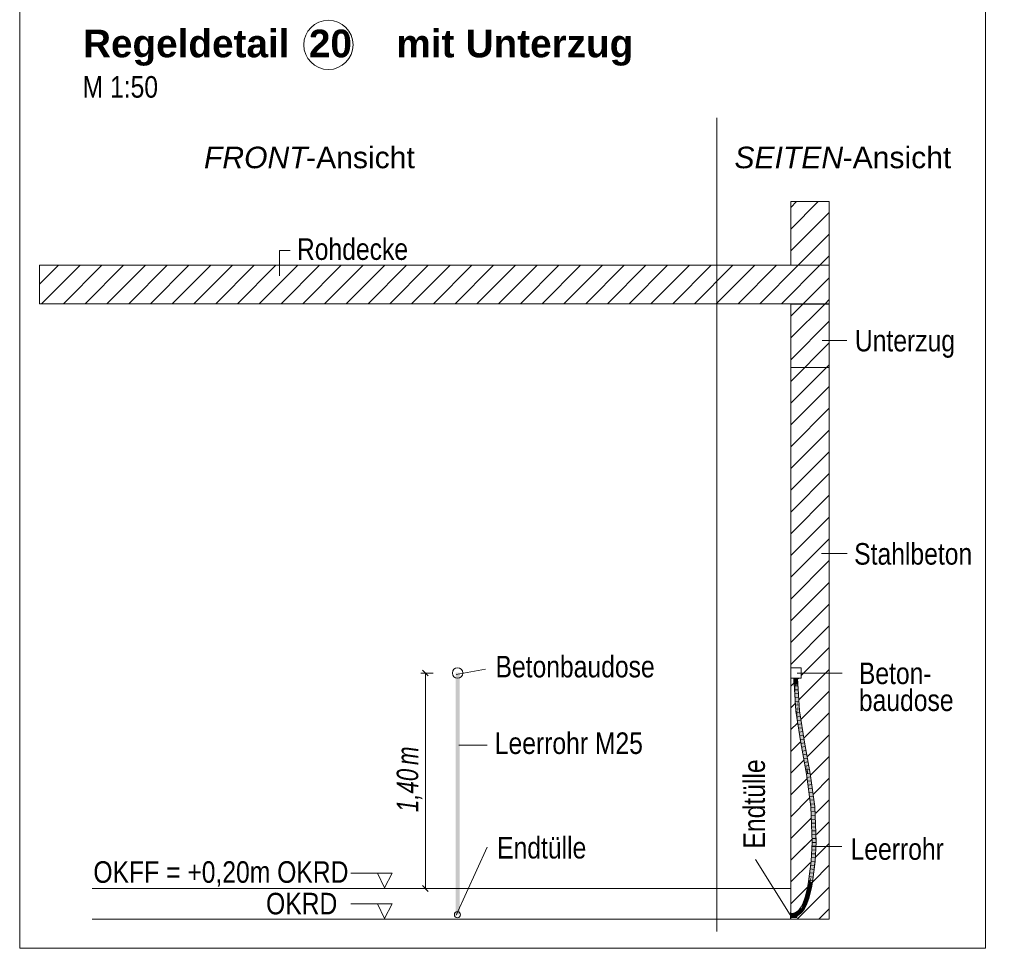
# Model space of a CAD drawing. Extents: x -620 to 3480, y 62 to 1102.
# Tile 56 of 256: x 128 to 192, y 563 to 623. Entities that reach past the tile are written whole.
import ezdxf
from ezdxf.lldxf.tags import DXFTag

# ---------------------------------------------------------------- set-up
doc = ezdxf.new("R2010")
doc.units = 0
doc.layers.get('0').update_dxf_attribs({"lineweight": 13})
for name, color, linetype, lineweight, true_color in [('E_Aussparung Bemaßung-A06G9STT8I', 5, 'Continuous', 9, 0x0000ff), ('E_Betonbaudose', 1, 'Continuous', 13, 0xff0000), ('E_Detail_Beschriftung', 7, 'Continuous', 13, 0x009900), ('E_Detail_Wandschraffur', 7, 'Continuous', 5, 0xc0c0c0), ('E_Leerrohr 25-A06G9STU8I', 7, 'Continuous', 9, 0xff8000), ('E_Leerrohr 25-Shading', 7, 'Continuous', 9, 0xff8000), ('E_Leerrohr Beschriftung', 1, 'Continuous', 9, 0xff0000)]:
    doc.layers.add(name, color=color, linetype=linetype, lineweight=lineweight, true_color=true_color)
doc.layers.add('E_Detail_Linie_Text_Bem', color=7, linetype='Continuous', lineweight=13)
doc.styles.get("Standard").update_dxf_attribs({"font": 'ARIALN.TTF'})
tags = doc.linetypes.add('fein_strichliert', pattern=[4, 1, -2, 1]).pattern_tags.tags
tags[8:9] = [DXFTag(74, 4), DXFTag(75, 0), DXFTag(340, '0'), DXFTag(46, 0.0), DXFTag(50, 0.0), DXFTag(44, 0.0), DXFTag(45, 0.0)]
tags[6:7] = [DXFTag(74, 4), DXFTag(75, 0), DXFTag(340, '0'), DXFTag(46, 0.0), DXFTag(50, 0.0), DXFTag(44, 0.0), DXFTag(45, 0.0)]
tags[4:5] = [DXFTag(74, 4), DXFTag(75, 0), DXFTag(340, '0'), DXFTag(46, 0.0), DXFTag(50, 0.0), DXFTag(44, 0.0), DXFTag(45, 0.0)]
tags = doc.linetypes.add('fein_strichliert-A06G9STX8I', pattern=[4, 1, -2, 1]).pattern_tags.tags
tags[8:9] = [DXFTag(74, 4), DXFTag(75, 0), DXFTag(340, '0'), DXFTag(46, 0.0), DXFTag(50, 0.0), DXFTag(44, 0.0), DXFTag(45, 0.0)]
tags[6:7] = [DXFTag(74, 4), DXFTag(75, 0), DXFTag(340, '0'), DXFTag(46, 0.0), DXFTag(50, 0.0), DXFTag(44, 0.0), DXFTag(45, 0.0)]
tags[4:5] = [DXFTag(74, 4), DXFTag(75, 0), DXFTag(340, '0'), DXFTag(46, 0.0), DXFTag(50, 0.0), DXFTag(44, 0.0), DXFTag(45, 0.0)]
tags = doc.linetypes.add('STRICHPUNKT2-A06G9STV8I', pattern=[12.7, 6.35, -3.175, 0, -3.175]).pattern_tags.tags
tags[10:11] = [DXFTag(74, 4), DXFTag(75, 0), DXFTag(340, '0'), DXFTag(46, 0.0), DXFTag(50, 0.0), DXFTag(44, 0.0), DXFTag(45, 0.0)]
tags[8:9] = [DXFTag(74, 4), DXFTag(75, 0), DXFTag(340, '0'), DXFTag(46, 0.0), DXFTag(50, 0.0), DXFTag(44, 0.0), DXFTag(45, 0.0)]
tags[6:7] = [DXFTag(74, 4), DXFTag(75, 0), DXFTag(340, '0'), DXFTag(46, 0.0), DXFTag(50, 0.0), DXFTag(44, 0.0), DXFTag(45, 0.0)]
tags[4:5] = [DXFTag(74, 4), DXFTag(75, 0), DXFTag(340, '0'), DXFTag(46, 0.0), DXFTag(50, 0.0), DXFTag(44, 0.0), DXFTag(45, 0.0)]

# ---------------------------------------------------------------- blocks, each defined once
blk = doc.blocks.new('Shading-A06G9SG38I', base_point=(178.739, 735.424))
at = {"layer": 'E_Leerrohr 25-Shading', "color": 31, "true_color": 0xecb67f}
for points in [[(178.508, 580.377), (178.508, 580.371), (178.618, 580.377), (178.619, 580.371)], [(178.573, 579.977), (178.698, 579.977), (178.573, 580.371), (178.698, 580.371)], [(178.619, 580.371), (178.698, 580.371), (178.618, 580.377), (178.698, 580.377)], [(178.711, 580.377), (178.698, 580.377), (178.711, 580.371), (178.698, 580.371)], [(178.698, 580.371), (178.698, 579.977), (178.711, 580.371), (178.711, 579.977)], [(178.743, 580.377), (178.711, 580.377), (178.743, 580.371), (178.711, 580.371)], [(178.711, 579.977), (178.823, 579.977), (178.711, 580.371), (178.823, 580.371)], [(178.743, 580.377), (178.743, 580.371), (178.809, 580.377), (178.809, 580.371)], [(178.809, 580.371), (178.888, 580.371), (178.809, 580.377), (178.888, 580.377)], [(178.375, 565.032), (178.375, 565.143), (178.369, 565.032), (178.369, 565.143)], [(178.369, 564.999), (178.375, 564.999), (178.369, 565.032), (178.375, 565.032)], [(178.375, 564.953), (178.533, 565.078), (178.375, 565.078)], [(178.375, 564.953), (178.597, 564.962), (178.533, 565.078), (178.646, 564.966)], [(178.533, 565.078), (178.646, 564.966), (178.573, 565.078), (178.617, 565.035)], [(178.617, 565.035), (178.598, 565.078), (178.573, 565.078)], [(178.705, 564.972), (178.769, 565.078), (178.598, 565.078)], [(178.598, 565.078), (178.617, 565.035), (178.705, 564.972), (178.682, 564.969)], [(178.617, 565.035), (178.646, 564.966), (178.682, 564.969), (178.679, 564.969)], [(178.705, 564.972), (178.718, 564.973), (178.769, 565.078), (178.752, 565.008)], [(178.769, 565.024), (178.769, 565.078), (178.752, 565.008)], [(178.369, 564.953), (178.375, 564.953), (178.369, 564.999), (178.375, 564.999)], [(178.375, 564.921), (178.375, 564.953), (178.369, 564.921), (178.369, 564.953)], [(178.369, 564.842), (178.375, 564.842), (178.369, 564.921), (178.375, 564.921)], [(178.369, 564.763), (178.375, 564.763), (178.369, 564.842), (178.375, 564.842)], [(178.479, 564.955), (178.579, 564.96), (178.375, 564.953), (178.597, 564.962)], [(178.375, 564.953), (178.723, 564.953), (178.718, 564.959)], [(178.555, 564.859), (178.584, 564.936), (178.511, 564.845), (178.375, 564.953)], [(178.375, 564.953), (178.584, 564.936), (178.479, 564.949)], [(178.375, 564.953), (178.375, 564.828), (178.511, 564.845), (178.492, 564.839)], [(178.375, 564.953), (178.71, 564.94), (178.723, 564.953)], [(178.375, 564.828), (178.533, 564.828), (178.516, 564.842)], [(178.654, 564.958), (178.648, 564.964), (178.479, 564.955)], [(178.635, 564.93), (178.647, 564.942), (178.479, 564.949)], [(178.492, 564.839), (178.516, 564.842), (178.511, 564.845)], [(178.55, 564.845), (178.555, 564.859), (178.516, 564.842), (178.511, 564.845)], [(178.516, 564.842), (178.533, 564.828), (178.55, 564.845)], [(178.533, 564.828), (178.598, 564.828), (178.567, 564.862), (178.661, 564.891)], [(178.555, 564.859), (178.55, 564.845), (178.567, 564.862)], [(178.632, 564.927), (178.584, 564.936), (178.567, 564.862), (178.555, 564.859)], [(178.632, 564.927), (178.567, 564.862), (178.637, 564.892), (178.6, 564.872)], [(178.579, 564.96), (178.648, 564.964), (178.597, 564.962)], [(178.632, 564.927), (178.635, 564.93), (178.584, 564.936)], [(178.597, 564.962), (178.648, 564.964), (178.646, 564.966)], [(178.769, 564.828), (178.706, 564.904), (178.598, 564.828), (178.661, 564.891)], [(178.6, 564.872), (178.625, 564.88), (178.637, 564.892)], [(178.637, 564.892), (178.625, 564.88), (178.686, 564.916), (178.661, 564.891)], [(178.686, 564.916), (178.71, 564.94), (178.632, 564.927), (178.647, 564.942)], [(178.632, 564.927), (178.637, 564.892), (178.665, 564.92)], [(178.665, 564.92), (178.637, 564.892), (178.682, 564.917)], [(178.637, 564.892), (178.686, 564.916), (178.682, 564.917)], [(178.718, 564.959), (178.705, 564.971), (178.654, 564.958), (178.646, 564.966)], [(178.706, 564.904), (178.699, 564.913), (178.661, 564.891), (178.686, 564.916)], [(178.679, 564.969), (178.705, 564.971), (178.705, 564.972)], [(178.769, 564.907), (178.723, 564.953), (178.769, 564.899), (178.686, 564.916)], [(178.718, 564.908), (178.699, 564.913), (178.706, 564.904)], [(178.769, 564.899), (178.699, 564.913), (178.769, 564.894)], [(178.744, 564.974), (178.745, 564.977), (178.705, 564.971), (178.705, 564.972)], [(178.705, 564.971), (178.723, 564.953), (178.744, 564.974)], [(178.769, 564.882), (178.752, 564.899), (178.706, 564.904), (178.718, 564.908)], [(178.769, 564.882), (178.706, 564.904), (178.769, 564.828)], [(178.718, 564.973), (178.745, 564.977), (178.752, 565.008)], [(178.747, 564.977), (178.723, 564.953), (178.769, 564.98), (178.769, 564.953)], [(178.723, 564.953), (178.769, 564.907), (178.769, 564.953)], [(178.745, 564.977), (178.744, 564.974), (178.747, 564.977)], [(178.747, 564.977), (178.752, 565.008), (178.745, 564.977)], [(178.747, 564.977), (178.769, 564.999), (178.752, 565.008), (178.769, 565.024)], [(178.769, 564.999), (178.747, 564.977), (178.769, 564.98)], [(178.769, 564.894), (178.752, 564.899), (178.769, 564.882)]]:
    blk.add_solid(points, dxfattribs=at)
at = {"layer": 'E_Leerrohr 25-Shading', "color": 43, "true_color": 0xd7ab7f}
for points in [[(178.573, 580.371), (178.598, 579.969), (178.599, 580.125)], [(178.573, 580.371), (178.599, 580.125), (178.601, 580.371)], [(178.599, 580.125), (178.598, 579.969), (178.661, 579.545), (178.687, 579.143)], [(178.708, 578.224), (178.687, 579.143), (178.598, 579.969)], [(178.601, 580.371), (178.599, 580.125), (178.622, 580.18), (178.661, 579.545)], [(178.622, 580.18), (178.61, 580.371), (178.601, 580.371)], [(178.814, 580.027), (178.786, 580.371), (178.8, 580.161)], [(178.786, 580.371), (178.848, 579.97), (178.805, 580.371)], [(178.848, 579.97), (178.786, 580.371), (178.888, 579.336), (178.814, 580.027)], [(178.825, 579.759), (178.867, 579.37), (178.8, 580.161), (178.814, 580.027)], [(178.848, 579.97), (178.823, 580.371), (178.805, 580.371)], [(178.814, 580.027), (178.867, 579.37), (178.888, 579.336), (178.913, 578.934)], [(178.879, 579.166), (178.825, 579.759), (178.92, 578.247)], [(178.867, 579.37), (178.825, 579.759), (178.875, 579.263), (178.879, 579.166)], [(178.708, 578.224), (178.741, 578.228), (178.687, 579.143), (178.735, 578.377)], [(178.873, 579.309), (178.867, 579.37), (178.875, 579.263)], [(178.907, 578.87), (178.899, 579.068), (178.875, 579.263), (178.873, 579.309)], [(178.879, 579.166), (178.907, 578.87), (178.875, 579.263)], [(178.907, 578.87), (178.879, 579.166), (178.931, 578.248), (178.92, 578.247)], [(178.913, 578.934), (178.899, 579.068), (178.956, 578.251), (178.907, 578.87)], [(178.931, 578.248), (178.956, 578.251), (178.907, 578.87)], [(178.741, 578.228), (178.708, 578.224), (178.823, 577.478)], [(178.741, 578.228), (178.744, 578.228), (178.735, 578.377)], [(178.848, 577.315), (178.741, 578.228), (178.823, 577.478)], [(178.848, 577.315), (178.76, 578.125), (178.741, 578.228), (178.744, 578.228)], [(178.8, 577.868), (178.76, 578.125), (178.888, 577.058), (178.848, 577.315)], [(178.913, 576.895), (178.825, 577.705), (178.888, 577.058), (178.8, 577.868)], [(178.931, 578.248), (178.92, 578.247), (179.235, 576.212)], [(179.271, 576.218), (178.956, 578.251), (179.235, 576.212), (178.931, 578.248)], [(179.024, 576.176), (179.061, 576.183), (178.913, 576.895), (178.825, 577.705)], [(179.425, 574.174), (179.061, 576.183), (179.394, 574.139), (179.024, 576.176)], [(179.461, 575.169), (179.271, 576.218), (179.425, 575.166), (179.235, 576.212)], [(179.641, 574.179), (179.461, 575.169), (179.605, 574.173), (179.425, 575.166)], [(179.425, 574.174), (179.394, 574.139), (179.427, 574.145)], [(179.427, 574.145), (179.394, 574.139), (179.462, 573.651)], [(179.43, 574.145), (179.425, 574.174), (179.427, 574.145)], [(179.462, 573.651), (179.629, 572.615), (179.427, 574.145), (179.43, 574.145)], [(179.629, 572.615), (179.724, 572.023), (179.43, 574.145)], [(179.641, 574.179), (179.605, 574.173), (179.937, 572.042), (179.9, 572.038)], [(179.688, 572.02), (179.706, 572.022), (179.462, 573.651), (179.629, 572.615)], [(179.706, 572.022), (179.724, 572.023), (179.629, 572.615)], [(179.706, 572.022), (179.688, 572.02), (179.712, 571.391)], [(179.712, 571.391), (179.747, 570.827), (179.706, 572.022), (179.724, 572.023)], [(179.747, 570.827), (179.815, 569.72), (179.724, 572.023)], [(179.982, 570.895), (179.937, 572.042), (179.925, 571.416), (179.9, 572.038)], [(179.747, 570.827), (179.712, 571.391), (179.759, 570.216)], [(179.779, 569.72), (179.815, 569.72), (179.759, 570.216), (179.747, 570.827)], [(180.029, 569.721), (179.925, 571.416), (180.027, 569.721)], [(179.925, 571.416), (180.029, 569.721), (179.925, 571.416), (179.982, 570.895)], [(180.017, 569.721), (180.027, 569.721), (179.972, 570.237), (179.925, 571.416)], [(179.999, 569.721), (180.017, 569.721), (179.972, 570.236), (179.972, 570.237)], [(179.972, 570.236), (179.992, 569.721), (179.999, 569.721)], [(179.815, 569.72), (179.779, 569.72), (179.72, 568.479), (179.709, 568.48)], [(179.745, 568.476), (179.815, 569.72), (179.72, 568.479)], [(179.958, 568.457), (179.992, 569.721), (179.921, 568.46)], [(179.992, 569.721), (179.958, 568.457), (179.999, 569.721), (179.971, 568.689)], [(179.971, 568.689), (180.025, 569.665), (179.999, 569.721), (180.027, 569.721)], [(180.025, 569.665), (180.029, 569.721), (180.027, 569.721)], [(179.61, 567.525), (179.576, 567.148), (179.745, 568.476)], [(179.665, 568.135), (179.61, 567.525), (179.72, 568.479), (179.745, 568.476)], [(179.72, 568.479), (179.709, 568.48), (179.665, 568.135)], [(179.878, 568.125), (179.878, 568.124), (179.958, 568.457), (179.859, 567.684)], [(179.878, 568.125), (179.958, 568.457), (179.921, 568.46)], [(179.54, 567.153), (179.557, 567.15), (179.665, 568.135), (179.61, 567.525)], [(179.878, 568.125), (179.751, 567.124), (179.775, 567.121)], [(179.787, 567.119), (179.878, 568.125), (179.775, 567.121)], [(179.878, 568.124), (179.787, 567.119), (179.859, 567.684)], [(179.557, 567.15), (179.54, 567.153), (179.506, 566.893), (179.495, 566.895)], [(179.506, 566.893), (179.529, 566.888), (179.557, 567.15), (179.576, 567.148)], [(179.557, 567.15), (179.576, 567.148), (179.61, 567.525)], [(179.775, 567.121), (179.751, 567.124), (179.738, 566.85), (179.705, 566.856)], [(179.741, 566.85), (179.787, 567.119), (179.738, 566.85), (179.775, 567.121)], [(179.322, 566.14), (179.328, 566.138), (179.446, 566.637), (179.395, 566.35)], [(179.328, 566.138), (179.357, 566.129), (179.395, 566.35)], [(179.395, 566.35), (179.357, 566.129), (179.434, 566.474), (179.426, 566.409)], [(179.446, 566.637), (179.395, 566.35), (179.454, 566.635), (179.434, 566.474)], [(179.426, 566.409), (179.481, 566.629), (179.454, 566.635)], [(179.463, 566.727), (179.446, 566.637), (179.454, 566.635)], [(179.458, 566.677), (179.454, 566.635), (179.478, 566.644), (179.475, 566.63)], [(179.466, 566.712), (179.463, 566.727), (179.458, 566.677)], [(179.458, 566.677), (179.478, 566.644), (179.466, 566.712)], [(179.463, 566.727), (179.466, 566.712), (179.495, 566.895), (179.506, 566.893)], [(179.506, 566.893), (179.466, 566.712), (179.529, 566.888), (179.478, 566.644)], [(179.475, 566.63), (179.481, 566.629), (179.478, 566.644)], [(179.478, 566.644), (179.481, 566.629), (179.529, 566.888), (179.531, 566.888)], [(179.689, 566.581), (179.653, 566.589), (179.561, 566.066), (179.526, 566.077)], [(179.689, 566.581), (179.705, 566.856), (179.653, 566.589)], [(179.689, 566.581), (179.72, 566.74), (179.705, 566.856), (179.738, 566.85)], [(179.72, 566.74), (179.741, 566.85), (179.738, 566.85)], [(179.18, 565.689), (179.157, 565.699), (179.074, 565.513), (179.061, 565.521)], [(179.074, 565.513), (179.087, 565.504), (179.18, 565.689), (179.191, 565.685)], [(179.157, 565.699), (179.18, 565.689), (179.293, 566.063), (179.216, 565.777)], [(179.18, 565.689), (179.191, 565.685), (179.216, 565.777)], [(179.216, 565.777), (179.191, 565.685), (179.357, 566.129)], [(179.293, 566.063), (179.216, 565.777), (179.328, 566.138), (179.357, 566.129)], [(179.328, 566.138), (179.322, 566.14), (179.293, 566.063)], [(179.353, 565.616), (179.378, 565.605), (179.427, 565.812), (179.441, 565.809)], [(179.378, 565.605), (179.387, 565.602), (179.441, 565.809), (179.463, 565.805)], [(179.463, 565.805), (179.561, 566.066), (179.427, 565.812), (179.526, 566.077)], [(178.468, 565.047), (178.464, 565.083), (178.375, 565.042), (178.375, 565.078)], [(178.468, 565.047), (178.533, 565.095), (178.464, 565.083)], [(178.468, 565.047), (178.554, 565.062), (178.533, 565.095), (178.547, 565.092)], [(178.547, 565.092), (178.546, 565.098), (178.533, 565.095)], [(178.573, 565.106), (178.546, 565.098), (178.577, 565.088), (178.547, 565.092)], [(178.547, 565.092), (178.554, 565.062), (178.577, 565.088)], [(178.577, 565.088), (178.554, 565.062), (178.622, 565.082)], [(178.598, 565.114), (178.573, 565.106), (178.59, 565.104)], [(178.573, 565.106), (178.577, 565.088), (178.59, 565.104)], [(178.636, 565.087), (178.617, 565.1), (178.577, 565.088), (178.59, 565.104)], [(178.636, 565.087), (178.577, 565.088), (178.622, 565.082)], [(178.617, 565.1), (178.598, 565.114), (178.59, 565.104)], [(178.627, 565.11), (178.623, 565.121), (178.598, 565.114)], [(178.627, 565.11), (178.598, 565.114), (178.631, 565.098), (178.617, 565.1)], [(178.617, 565.1), (178.636, 565.087), (178.631, 565.098)], [(178.687, 565.109), (178.71, 565.12), (178.623, 565.121), (178.693, 565.152)], [(178.687, 565.109), (178.623, 565.121), (178.627, 565.11)], [(178.627, 565.11), (178.631, 565.098), (178.687, 565.109), (178.661, 565.098)], [(178.631, 565.098), (178.636, 565.087), (178.661, 565.098)], [(178.71, 565.12), (178.786, 565.209), (178.693, 565.152)], [(178.786, 565.209), (178.71, 565.12), (178.793, 565.199), (178.735, 565.135)], [(178.735, 565.135), (178.76, 565.15), (178.793, 565.199), (178.798, 565.192)], [(178.798, 565.192), (178.76, 565.15), (178.806, 565.181), (178.8, 565.175)], [(178.823, 565.24), (178.786, 565.209), (178.793, 565.199)], [(178.798, 565.192), (178.848, 565.261), (178.793, 565.199), (178.823, 565.24)], [(178.798, 565.192), (178.806, 565.181), (178.848, 565.261), (178.814, 565.192)], [(178.8, 565.175), (178.807, 565.179), (178.806, 565.181)], [(178.806, 565.181), (178.807, 565.179), (178.814, 565.192)], [(178.88, 565.27), (178.807, 565.179), (178.825, 565.194)], [(178.88, 565.27), (178.868, 565.266), (178.807, 565.179), (178.814, 565.192)], [(178.868, 565.266), (178.848, 565.261), (178.814, 565.192)], [(178.825, 565.194), (178.896, 565.253), (178.88, 565.27)], [(178.913, 564.995), (178.932, 565.006), (178.825, 564.983), (178.911, 565.036)], [(178.871, 565.28), (178.848, 565.261), (178.875, 565.276), (178.868, 565.266)], [(178.868, 565.266), (178.88, 565.27), (178.875, 565.276)], [(178.888, 565.298), (178.871, 565.28), (178.875, 565.276)], [(178.88, 565.27), (178.913, 565.325), (178.875, 565.276), (178.888, 565.298)], [(178.885, 565.277), (178.88, 565.27), (178.901, 565.274), (178.888, 565.262)], [(178.907, 565.297), (178.913, 565.325), (178.885, 565.277)], [(178.885, 565.277), (178.901, 565.274), (178.907, 565.297)], [(178.888, 565.262), (178.896, 565.253), (178.901, 565.274)], [(178.901, 565.274), (178.896, 565.253), (178.973, 565.344), (178.977, 565.34)], [(178.965, 565.35), (178.907, 565.297), (178.973, 565.344), (178.901, 565.274)], [(178.913, 565.325), (178.907, 565.297), (178.949, 565.363), (178.965, 565.35)], [(179.027, 565.116), (179.018, 565.125), (178.926, 565.015), (178.911, 565.036)], [(178.932, 565.006), (179.043, 565.098), (178.926, 565.015), (179.027, 565.116)], [(178.949, 565.363), (178.965, 565.35), (179.074, 565.513), (179.087, 565.504)], [(179.087, 565.504), (178.965, 565.35), (179.092, 565.501), (178.973, 565.344)], [(179.118, 565.229), (179.116, 565.231), (179.027, 565.116), (179.018, 565.125)], [(179.027, 565.116), (179.123, 565.225), (179.118, 565.229)], [(179.027, 565.116), (179.043, 565.098), (179.123, 565.225), (179.07, 565.127)], [(179.07, 565.127), (179.145, 565.208), (179.123, 565.225)], [(179.142, 565.268), (179.116, 565.231), (179.118, 565.229)], [(179.123, 565.225), (179.145, 565.208), (179.142, 565.268)], [(179.145, 565.208), (179.274, 565.389), (179.142, 565.268), (179.242, 565.408)], [(179.274, 565.389), (179.353, 565.616), (179.242, 565.408)], [(179.274, 565.389), (179.329, 565.492), (179.353, 565.616), (179.378, 565.605)], [(179.329, 565.492), (179.387, 565.602), (179.378, 565.605)], [(178.492, 564.835), (178.488, 564.871), (178.375, 564.828), (178.375, 564.865)], [(178.492, 564.835), (178.595, 564.89), (178.488, 564.871)], [(178.595, 564.89), (178.492, 564.835), (178.598, 564.88), (178.533, 564.842)], [(178.533, 564.842), (178.598, 564.853), (178.598, 564.88), (178.603, 564.857)], [(178.622, 564.898), (178.595, 564.89), (178.598, 564.88)], [(178.598, 564.88), (178.601, 564.866), (178.622, 564.898), (178.661, 564.91)], [(178.598, 564.853), (178.604, 564.854), (178.603, 564.857)], [(178.601, 564.866), (178.603, 564.857), (178.661, 564.91), (178.687, 564.918)], [(178.604, 564.854), (178.687, 564.918), (178.603, 564.857)], [(178.604, 564.854), (178.71, 564.887), (178.687, 564.918), (178.697, 564.921)], [(178.697, 564.921), (178.71, 564.887), (178.735, 564.938), (178.751, 564.938)], [(178.751, 564.938), (178.71, 564.887), (178.809, 564.937), (178.811, 564.932)], [(178.751, 564.938), (178.76, 564.949), (178.735, 564.938)], [(178.76, 564.949), (178.751, 564.938), (178.802, 564.948), (178.809, 564.937)], [(178.802, 564.948), (178.794, 564.964), (178.76, 564.949)], [(178.8, 564.967), (178.794, 564.964), (178.888, 564.979), (178.848, 564.954)], [(178.848, 564.954), (178.794, 564.964), (178.802, 564.948)], [(178.825, 564.983), (178.8, 564.967), (178.913, 564.995), (178.888, 564.979)], [(178.802, 564.948), (178.809, 564.937), (178.848, 564.954), (178.823, 564.939)], [(178.809, 564.937), (178.811, 564.932), (178.823, 564.939)]]:
    blk.add_solid(points, dxfattribs=at)
at = {"layer": 'E_Leerrohr 25-Shading', "color": 31, "true_color": 0xfabd7f}
for points in [[(178.63, 580.371), (178.61, 580.371), (178.622, 580.18)], [(178.622, 580.18), (178.661, 579.545), (178.63, 580.371), (178.665, 579.619)], [(178.698, 580.371), (178.63, 580.371), (178.665, 579.619)], [(178.698, 580.371), (178.665, 579.619), (178.711, 579.685), (178.687, 579.143)], [(178.711, 579.685), (178.723, 579.97), (178.698, 580.371)], [(178.716, 580.371), (178.698, 580.371), (178.723, 579.97)], [(178.735, 578.377), (178.723, 579.97), (178.711, 579.685)], [(178.723, 579.97), (178.741, 580.371), (178.716, 580.371)], [(178.741, 580.371), (178.723, 579.97), (178.825, 579.759), (178.803, 579.269)], [(178.735, 578.377), (178.744, 578.228), (178.723, 579.97), (178.755, 578.229)], [(178.763, 579.335), (178.723, 579.97), (178.783, 578.232), (178.755, 578.229)], [(178.803, 579.269), (178.723, 579.97), (178.788, 578.933)], [(178.741, 580.371), (178.825, 579.759), (178.786, 580.371)], [(178.803, 579.269), (178.92, 578.247), (178.825, 579.759)], [(178.661, 579.545), (178.687, 579.143), (178.665, 579.619)], [(178.687, 579.143), (178.735, 578.377), (178.711, 579.685)], [(178.788, 578.933), (178.763, 579.335), (178.801, 578.234), (178.783, 578.232)], [(178.832, 578.237), (178.92, 578.247), (178.788, 578.933), (178.803, 579.269)], [(178.832, 578.237), (178.788, 578.933), (178.795, 578.579)], [(178.832, 578.237), (178.795, 578.579), (178.805, 578.234), (178.8, 578.277)], [(178.755, 578.229), (178.744, 578.228), (178.76, 578.125)], [(178.755, 578.229), (178.76, 578.125), (178.783, 578.232), (178.796, 577.945)], [(178.796, 577.945), (178.76, 578.125), (178.8, 577.868)], [(178.796, 577.945), (178.819, 577.83), (178.783, 578.232), (178.801, 578.234)], [(178.825, 577.705), (178.819, 577.83), (178.8, 577.868), (178.796, 577.945)], [(178.8, 578.277), (178.801, 578.234), (178.805, 578.234)], [(178.801, 578.234), (178.819, 577.83), (178.805, 578.234), (179.148, 576.197)], [(179.148, 576.197), (178.832, 578.237), (178.805, 578.234)], [(179.061, 576.183), (179.148, 576.197), (178.825, 577.705), (178.819, 577.83)], [(178.92, 578.247), (178.832, 578.237), (179.235, 576.212), (179.148, 576.197)], [(179.41, 574.753), (179.148, 576.197), (179.425, 574.174), (179.061, 576.183)], [(179.425, 575.166), (179.235, 576.212), (179.41, 574.753), (179.148, 576.197)], [(179.605, 574.173), (179.425, 575.166), (179.517, 574.159), (179.41, 574.753)], [(179.517, 574.159), (179.41, 574.753), (179.43, 574.145), (179.425, 574.174)], [(179.517, 574.159), (179.43, 574.145), (179.812, 572.031), (179.724, 572.023)], [(179.9, 572.038), (179.605, 574.173), (179.857, 572.035), (179.517, 574.159)], [(179.517, 574.159), (179.812, 572.031), (179.857, 572.035)], [(179.812, 572.031), (179.724, 572.023), (179.904, 569.72), (179.815, 569.72)], [(179.9, 572.038), (179.812, 572.031), (179.992, 569.721), (179.904, 569.72)], [(179.904, 569.72), (179.815, 569.72), (179.833, 568.468), (179.745, 568.476)], [(179.992, 569.721), (179.904, 569.72), (179.921, 568.46), (179.833, 568.468)], [(179.706, 567.471), (179.833, 568.468), (179.576, 567.148), (179.745, 568.476)], [(179.921, 568.46), (179.833, 568.468), (179.751, 567.124), (179.664, 567.136)], [(179.583, 567.147), (179.576, 567.148), (179.532, 566.889)], [(179.548, 566.885), (179.616, 567.142), (179.532, 566.889), (179.583, 567.147)], [(179.618, 566.872), (179.664, 567.136), (179.548, 566.885), (179.616, 567.142)], [(179.706, 567.471), (179.576, 567.148), (179.616, 567.142)], [(179.664, 567.136), (179.706, 567.471), (179.616, 567.142)], [(179.751, 567.124), (179.664, 567.136), (179.705, 566.856), (179.618, 566.872)], [(179.426, 566.409), (179.357, 566.129), (179.416, 566.111)], [(179.441, 566.103), (179.426, 566.409), (179.416, 566.111)], [(179.441, 566.103), (179.567, 566.609), (179.426, 566.409), (179.481, 566.629)], [(179.653, 566.589), (179.567, 566.609), (179.526, 566.077), (179.441, 566.103)], [(179.548, 566.885), (179.531, 566.888), (179.481, 566.629)], [(179.567, 566.609), (179.618, 566.872), (179.481, 566.629), (179.548, 566.885)], [(179.567, 566.609), (179.481, 566.629), (179.481, 566.629)], [(179.548, 566.885), (179.532, 566.889), (179.531, 566.888)], [(179.705, 566.856), (179.618, 566.872), (179.653, 566.589), (179.567, 566.609)], [(179.172, 565.463), (179.272, 565.65), (179.092, 565.501), (179.191, 565.685)], [(179.272, 565.65), (179.357, 566.129), (179.191, 565.685)], [(179.272, 565.65), (179.411, 566.023), (179.357, 566.129), (179.416, 566.111)], [(179.526, 566.077), (179.441, 566.103), (179.353, 565.616), (179.272, 565.65)], [(179.411, 566.023), (179.441, 566.103), (179.416, 566.111)], [(178.478, 564.959), (178.468, 565.047), (178.375, 564.953), (178.375, 565.042)], [(178.557, 565.05), (178.554, 565.062), (178.468, 565.047)], [(178.478, 564.959), (178.575, 564.976), (178.468, 565.047), (178.557, 565.05)], [(178.622, 565.082), (178.554, 565.062), (178.626, 565.073)], [(178.554, 565.062), (178.557, 565.05), (178.626, 565.073), (178.636, 565.05)], [(178.636, 565.05), (178.557, 565.05), (178.644, 565.032), (178.557, 565.049)], [(178.557, 565.049), (178.575, 564.976), (178.644, 565.032), (178.658, 565.001)], [(178.622, 565.082), (178.626, 565.073), (178.636, 565.087), (178.64, 565.075)], [(178.626, 565.073), (178.658, 565.001), (178.64, 565.075), (178.666, 565.004)], [(178.663, 565.094), (178.661, 565.098), (178.636, 565.087)], [(178.659, 565.077), (178.67, 565.079), (178.636, 565.087), (178.663, 565.094)], [(178.659, 565.077), (178.636, 565.087), (178.64, 565.075)], [(178.698, 565.018), (178.674, 565.071), (178.64, 565.075), (178.659, 565.077)], [(178.698, 565.018), (178.64, 565.075), (178.666, 565.004)], [(178.674, 565.071), (178.67, 565.079), (178.659, 565.077)], [(178.69, 565.102), (178.687, 565.109), (178.663, 565.094), (178.661, 565.098)], [(178.711, 565.057), (178.69, 565.102), (178.674, 565.071), (178.663, 565.094)], [(178.723, 565.029), (178.666, 565.004), (178.692, 564.934)], [(178.711, 565.057), (178.674, 565.071), (178.698, 565.018)], [(178.716, 565.109), (178.71, 565.12), (178.69, 565.102), (178.687, 565.109)], [(178.723, 565.096), (178.716, 565.109), (178.711, 565.057), (178.69, 565.102)], [(178.697, 564.921), (178.723, 565.029), (178.692, 564.934)], [(178.723, 565.029), (178.697, 564.921), (178.76, 564.949)], [(178.698, 565.018), (178.723, 565.029), (178.711, 565.057)], [(178.716, 565.109), (178.728, 565.112), (178.71, 565.12), (178.733, 565.129)], [(178.711, 565.057), (178.723, 565.029), (178.723, 565.096), (178.737, 565.071)], [(178.723, 565.096), (178.728, 565.112), (178.716, 565.109)], [(178.737, 565.071), (178.76, 565.15), (178.723, 565.096), (178.735, 565.135)], [(178.723, 565.029), (178.752, 565.042), (178.737, 565.071)], [(178.723, 565.029), (178.76, 564.949), (178.752, 565.042), (178.794, 564.964)], [(178.752, 565.042), (178.76, 565.15), (178.737, 565.071)], [(178.795, 565.159), (178.76, 565.15), (178.763, 565.048), (178.752, 565.042)], [(178.794, 564.964), (178.825, 564.983), (178.752, 565.042), (178.788, 565.064)], [(178.8, 565.175), (178.76, 565.15), (178.795, 565.159)], [(178.818, 565.165), (178.795, 565.159), (178.788, 565.064), (178.763, 565.048)], [(178.788, 565.064), (178.859, 565.107), (178.818, 565.165)], [(178.825, 564.983), (178.911, 565.036), (178.788, 565.064), (178.859, 565.107)], [(178.807, 565.179), (178.8, 565.175), (178.818, 565.165), (178.795, 565.159)], [(178.824, 565.189), (178.825, 565.194), (178.807, 565.179)], [(178.818, 565.165), (178.824, 565.189), (178.807, 565.179)], [(178.859, 565.107), (178.825, 565.194), (178.818, 565.165)], [(178.859, 565.107), (178.957, 565.189), (178.825, 565.194), (178.896, 565.253)], [(179.018, 565.125), (178.957, 565.189), (178.911, 565.036), (178.859, 565.107)], [(178.992, 565.329), (178.977, 565.34), (178.896, 565.253)], [(178.957, 565.189), (179.047, 565.285), (178.896, 565.253), (178.992, 565.329)], [(178.957, 565.189), (178.896, 565.253), (178.896, 565.253)], [(179.116, 565.231), (179.047, 565.285), (179.018, 565.125), (178.957, 565.189)], [(178.992, 565.329), (179.163, 565.457), (178.977, 565.34), (179.12, 565.484)], [(179.047, 565.285), (179.167, 565.455), (178.992, 565.329), (179.163, 565.457)], [(179.242, 565.408), (179.167, 565.455), (179.116, 565.231), (179.047, 565.285)], [(179.172, 565.463), (179.092, 565.501), (179.163, 565.457)], [(179.167, 565.455), (179.172, 565.463), (179.163, 565.457)], [(179.353, 565.616), (179.272, 565.65), (179.242, 565.408), (179.167, 565.455)], [(178.488, 564.871), (178.478, 564.959), (178.375, 564.865), (178.375, 564.953)], [(178.595, 564.89), (178.575, 564.976), (178.488, 564.871), (178.478, 564.959)], [(178.575, 564.976), (178.595, 564.89), (178.658, 565.001), (178.65, 564.977)], [(178.65, 564.977), (178.595, 564.89), (178.622, 564.898)], [(178.666, 565.004), (178.65, 564.977), (178.687, 564.918), (178.622, 564.898)], [(178.65, 564.977), (178.666, 565.004), (178.658, 565.001)], [(178.666, 565.004), (178.687, 564.918), (178.692, 564.934)], [(178.687, 564.918), (178.697, 564.921), (178.692, 564.934)]]:
    blk.add_solid(points, dxfattribs=at)
blk = doc.blocks.new('Referenz-A06G9SU08I')
at = {"layer": 'E_Aussparung Bemaßung-A06G9STT8I', "linetype": 'Continuous', "ltscale": 0.13}
for p, q in [((154.332, 580.709), (155.132, 580.709)), ((154.823, 580.518), (154.441, 580.9)), ((154.632, 580.709), (154.632, 566.709)), ((154.932, 566.709), (154.132, 566.709)), ((154.823, 566.518), (154.441, 566.9))]:
    blk.add_line(p, q, dxfattribs=at)
at = {"layer": 'E_Betonbaudose', "linetype": 'Continuous', "ltscale": 0.13}
for p, q in [((178.383, 580.369), (178.383, 581.049)), ((178.383, 581.049), (179.063, 581.049)), ((179.063, 581.049), (179.063, 580.369)), ((179.063, 580.369), (178.383, 580.369))]:
    blk.add_line(p, q, dxfattribs=at)
for centre, radius in [((156.727, 580.709), 0.34), ((156.718, 565), 0.2)]:
    blk.add_circle(centre, radius, dxfattribs=at)
at = {"layer": 'E_Detail_Linie_Text_Bem', "linetype": 'fein_strichliert-A06G9STX8I', "ltscale": 0.65}
for p, q in [((128.267, 624.136), (128.267, 562.819)), ((191.036, 562.819), (191.036, 624.136)), ((173.574, 563.901), (173.574, 616.78)), ((128.267, 562.819), (188.01, 562.819)), ((188.01, 562.819), (191.036, 562.819))]:
    blk.add_line(p, q, dxfattribs=at)
at = {"layer": 'E_Detail_Linie_Text_Bem', "linetype": 'Continuous', "ltscale": 0.13}
for p, q in [((178.383, 611.343), (180.883, 611.343)), ((178.383, 607.209), (178.383, 611.343)), ((180.883, 611.343), (180.883, 607.209)), ((180.883, 607.209), (129.556, 607.209)), ((129.556, 607.209), (129.556, 604.709)), ((180.883, 607.209), (178.383, 607.209)), ((180.883, 604.709), (180.883, 607.209)), ((129.556, 604.709), (139.949, 604.709)), ((129.556, 604.709), (178.383, 604.709)), ((139.949, 604.709), (180.883, 604.709)), ((178.383, 604.709), (180.883, 604.709)), ((178.383, 592.909), (178.383, 604.709)), ((180.883, 604.709), (180.883, 564.709)), ((178.383, 604.687), (180.883, 604.687)), ((178.383, 600.553), (178.383, 604.687)), ((180.883, 604.687), (180.883, 600.553)), ((180.883, 600.553), (178.383, 600.553)), ((178.383, 592.709), (178.383, 592.909)), ((178.383, 564.709), (178.383, 592.709)), ((132.986, 566.709), (178.346, 566.709)), ((132.986, 564.709), (179.633, 564.709)), ((180.883, 564.709), (178.383, 564.709))]:
    blk.add_line(p, q, dxfattribs=at)
at = {"layer": 'E_Detail_Linie_Text_Bem', "color": 0, "linetype": 'Continuous', "ltscale": 0.13}
for p, q in [((145.157, 606.529), (145.157, 608.177)), ((145.157, 608.177), (145.844, 608.177)), ((182.023, 602.32), (180.428, 602.32)), ((182.051, 588.485), (180.381, 588.485)), ((158.548, 580.963), (156.637, 580.616)), ((178.789, 580.709), (181.727, 580.709)), ((158.651, 576.029), (156.8, 576.029)), ((156.638, 564.979), (158.651, 569.384)), ((179.755, 569.43), (181.687, 569.43)), ((178.44, 564.831), (176.097, 568.583)), ((152.48, 567.709), (149.796, 567.709)), ((151.513, 567.712), (151.97, 566.759)), ((151.97, 566.759), (152.48, 567.709)), ((152.48, 565.709), (149.796, 565.709)), ((151.513, 565.712), (151.97, 564.759)), ((151.97, 564.759), (152.48, 565.709))]:
    blk.add_line(p, q, dxfattribs=at)
at = {"layer": 'E_Detail_Linie_Text_Bem', "linetype": 'Continuous', "ltscale": 0.13}
blk.add_solid([(156.852, 580.738), (156.852, 565.003), (156.602, 580.737), (156.602, 565.003)], dxfattribs=at)
at = {"layer": 'E_Detail_Wandschraffur', "linetype": 'fein_strichliert', "ltscale": 0.13}
for p, q in [((178.383, 609.557), (180.169, 611.343)), ((178.863, 607.209), (180.883, 609.229)), ((129.556, 605.985), (130.78, 607.209)), ((131.108, 604.709), (133.608, 607.209)), ((133.937, 604.709), (136.437, 607.209)), ((136.765, 604.709), (139.265, 607.209)), ((139.593, 604.709), (142.093, 607.209)), ((142.422, 604.709), (144.922, 607.209)), ((145.25, 604.709), (147.75, 607.209)), ((148.079, 604.709), (150.579, 607.209)), ((150.907, 604.709), (153.407, 607.209)), ((153.736, 604.709), (156.236, 607.209)), ((156.564, 604.709), (159.064, 607.209)), ((159.392, 604.709), (161.892, 607.209)), ((162.221, 604.709), (164.721, 607.209)), ((165.049, 604.709), (167.549, 607.209)), ((167.878, 604.709), (170.378, 607.209)), ((170.706, 604.709), (173.206, 607.209)), ((173.535, 604.709), (176.035, 607.209)), ((176.363, 604.709), (178.863, 607.209)), ((179.191, 604.709), (180.883, 606.401)), ((178.383, 603.901), (179.191, 604.709)), ((178.383, 601.072), (180.883, 603.572)), ((178.383, 598.244), (180.883, 600.744)), ((178.383, 595.415), (180.883, 597.915)), ((178.383, 592.587), (180.883, 595.087)), ((178.383, 589.758), (180.883, 592.258)), ((178.383, 586.93), (180.883, 589.43)), ((178.383, 584.102), (180.883, 586.602)), ((178.383, 581.273), (180.883, 583.773)), ((178.927, 578.989), (180.883, 580.945)), ((178.383, 578.445), (178.656, 578.718)), ((179.258, 576.491), (180.883, 578.116)), ((178.383, 575.616), (178.991, 576.224)), ((179.68, 574.084), (180.883, 575.288)), ((178.383, 572.788), (179.432, 573.837)), ((180.015, 571.591), (180.883, 572.459)), ((178.383, 569.959), (179.728, 571.304)), ((180.012, 568.76), (180.883, 569.631)), ((178.383, 567.131), (179.65, 568.398)), ((179.266, 568.014), (179.52, 568.268)), ((178.789, 564.709), (180.883, 566.803))]:
    blk.add_line(p, q, dxfattribs=at)
at = {"layer": 'E_Detail_Wandschraffur', "linetype": 'ByBlock', "ltscale": 0.13}
for p, q in [((178.383, 610.972), (178.755, 611.343)), ((178.383, 608.143), (180.883, 610.643)), ((180.277, 607.209), (180.883, 607.815)), ((129.694, 604.709), (132.194, 607.209)), ((132.522, 604.709), (135.022, 607.209)), ((135.351, 604.709), (137.851, 607.209)), ((138.179, 604.709), (140.679, 607.209)), ((141.008, 604.709), (143.508, 607.209)), ((143.836, 604.709), (146.336, 607.209)), ((146.665, 604.709), (149.165, 607.209)), ((149.493, 604.709), (151.993, 607.209)), ((152.321, 604.709), (154.821, 607.209)), ((155.15, 604.709), (157.65, 607.209)), ((157.978, 604.709), (160.478, 607.209)), ((160.807, 604.709), (163.307, 607.209)), ((163.635, 604.709), (166.135, 607.209)), ((166.464, 604.709), (168.964, 607.209)), ((169.292, 604.709), (171.792, 607.209)), ((172.12, 604.709), (174.62, 607.209)), ((174.949, 604.709), (177.449, 607.209)), ((177.777, 604.709), (180.277, 607.209)), ((178.383, 602.486), (180.606, 604.709)), ((180.606, 604.709), (180.883, 604.986)), ((178.383, 599.658), (180.883, 602.158)), ((178.383, 596.83), (180.883, 599.33)), ((178.383, 594.001), (180.883, 596.501)), ((178.383, 591.173), (180.883, 593.673)), ((178.383, 588.344), (180.883, 590.844)), ((178.383, 585.516), (180.883, 588.016)), ((178.383, 582.687), (180.883, 585.187)), ((179.063, 580.539), (180.883, 582.359)), ((178.383, 579.859), (178.575, 580.051)), ((178.826, 580.302), (178.885, 580.361)), ((179.06, 577.708), (180.883, 579.531)), ((178.383, 577.031), (178.807, 577.454)), ((179.467, 575.286), (180.883, 576.702)), ((178.383, 574.202), (179.21, 575.028)), ((179.849, 572.839), (180.883, 573.874)), ((178.383, 571.374), (179.604, 572.594)), ((180.053, 570.215), (180.883, 571.045)), ((178.383, 568.545), (179.759, 569.921)), ((178.89, 569.052), (179.299, 569.461)), ((179.792, 567.126), (180.883, 568.217)), ((179.703, 567.037), (179.759, 567.093)), ((178.383, 565.717), (179.434, 566.767)), ((180.204, 564.709), (180.883, 565.388))]:
    blk.add_line(p, q, dxfattribs=at)
at = {"layer": 'E_Leerrohr 25-A06G9STU8I', "linetype": 'Continuous', "ltscale": 0.13}
for p, q in [((178.508, 580.377), (178.508, 580.371)), ((178.508, 580.377), (178.619, 580.377)), ((178.508, 580.371), (178.619, 580.371)), ((178.573, 580.371), (178.573, 579.977)), ((178.573, 580.371), (178.646, 580.371)), ((178.573, 580.371), (178.823, 580.371)), ((178.573, 580.371), (178.708, 578.224)), ((178.573, 579.977), (178.646, 579.977)), ((178.596, 580.12), (178.831, 580.123)), ((178.612, 579.869), (178.847, 579.875)), ((178.619, 580.377), (178.777, 580.377)), ((178.619, 580.371), (178.777, 580.371)), ((178.646, 580.371), (178.75, 580.371)), ((178.646, 579.977), (178.75, 579.977)), ((178.75, 580.371), (178.823, 580.371)), ((178.75, 579.977), (178.823, 579.977)), ((178.777, 580.377), (178.888, 580.377)), ((178.777, 580.371), (178.888, 580.371)), ((178.823, 579.977), (178.823, 580.371)), ((178.823, 580.371), (178.956, 578.251)), ((178.888, 580.371), (178.888, 580.377)), ((178.628, 579.618), (178.862, 579.627)), ((178.643, 579.367), (178.878, 579.379)), ((178.659, 579.116), (178.894, 579.131)), ((178.675, 578.866), (178.909, 578.883)), ((178.691, 578.615), (178.925, 578.635)), ((178.706, 578.364), (178.94, 578.387)), ((178.708, 578.224), (179.024, 576.176)), ((178.732, 578.114), (178.966, 578.14)), ((178.771, 577.866), (179.004, 577.894)), ((178.956, 578.251), (179.271, 576.218)), ((178.809, 577.618), (179.042, 577.647)), ((178.847, 577.37), (179.08, 577.401)), ((178.886, 577.122), (179.118, 577.155)), ((178.924, 576.875), (179.156, 576.909)), ((178.962, 576.627), (179.195, 576.663)), ((179.001, 576.379), (179.233, 576.416)), ((179.024, 576.176), (179.394, 574.139)), ((179.04, 576.131), (179.272, 576.17)), ((179.085, 575.885), (179.317, 575.924)), ((179.271, 576.218), (179.641, 574.179)), ((179.129, 575.639), (179.361, 575.678)), ((179.174, 575.394), (179.406, 575.432)), ((179.219, 575.148), (179.451, 575.186)), ((179.263, 574.902), (179.495, 574.94)), ((179.308, 574.656), (179.54, 574.693)), ((179.352, 574.41), (179.584, 574.447)), ((179.394, 574.139), (179.688, 572.02)), ((179.397, 574.164), (179.629, 574.201)), ((179.641, 574.179), (179.937, 572.042)), ((179.432, 573.918), (179.664, 573.953)), ((179.466, 573.671), (179.699, 573.704)), ((179.5, 573.424), (179.733, 573.456)), ((179.535, 573.178), (179.768, 573.207)), ((179.569, 572.931), (179.802, 572.958)), ((179.603, 572.684), (179.837, 572.71)), ((179.637, 572.438), (179.871, 572.461)), ((179.671, 572.191), (179.905, 572.213)), ((179.688, 572.02), (179.779, 569.72)), ((179.698, 571.944), (179.932, 571.963)), ((179.708, 571.695), (179.942, 571.713)), ((179.718, 571.446), (179.952, 571.462)), ((179.937, 572.042), (180.029, 569.721)), ((179.727, 571.197), (179.962, 571.211)), ((179.737, 570.949), (179.972, 570.96)), ((179.747, 570.7), (179.982, 570.709)), ((179.757, 570.451), (179.992, 570.458)), ((179.767, 570.202), (180.002, 570.208)), ((179.779, 569.72), (179.709, 568.48)), ((179.777, 569.953), (180.012, 569.957)), ((179.785, 569.705), (180.02, 569.706)), ((180.029, 569.721), (179.958, 568.457)), ((179.743, 568.963), (179.978, 568.95)), ((179.757, 569.21), (179.992, 569.202)), ((179.771, 569.457), (180.006, 569.454)), ((179.709, 568.48), (179.54, 567.153)), ((179.715, 568.468), (179.949, 568.446)), ((179.729, 568.716), (179.964, 568.698)), ((179.958, 568.457), (179.787, 567.119)), ((179.62, 567.727), (179.854, 567.7)), ((179.652, 567.974), (179.885, 567.949)), ((179.683, 568.221), (179.917, 568.198)), ((179.54, 567.153), (179.495, 566.895)), ((179.519, 566.989), (179.751, 566.951)), ((179.557, 567.233), (179.79, 567.202)), ((179.589, 567.48), (179.822, 567.451)), ((179.787, 567.119), (179.741, 566.85)), ((179.446, 566.637), (179.322, 566.14)), ((179.421, 566.509), (179.649, 566.452)), ((179.495, 566.895), (179.446, 566.637)), ((179.475, 566.749), (179.705, 566.701)), ((179.689, 566.581), (179.561, 566.066)), ((179.741, 566.85), (179.689, 566.581)), ((179.157, 565.699), (179.061, 565.52)), ((179.322, 566.14), (179.157, 565.699)), ((179.206, 565.808), (179.424, 565.722)), ((179.291, 566.036), (179.514, 565.962)), ((179.362, 566.27), (179.588, 566.206)), ((179.561, 566.066), (179.387, 565.602)), ((178.375, 565.143), (178.369, 565.143)), ((178.369, 565.032), (178.369, 565.143)), ((178.369, 564.874), (178.369, 565.032)), ((178.375, 565.032), (178.375, 565.143)), ((178.464, 565.083), (178.375, 565.078)), ((178.769, 565.078), (178.375, 565.078)), ((178.375, 565.005), (178.375, 565.078)), ((178.375, 565.078), (178.375, 564.828)), ((178.375, 564.874), (178.375, 565.032)), ((178.443, 565.075), (178.463, 564.84)), ((178.546, 565.098), (178.464, 565.083)), ((178.623, 565.121), (178.546, 565.098)), ((178.693, 565.152), (178.623, 565.121)), ((178.649, 565.124), (178.74, 564.908)), ((178.786, 565.209), (178.693, 565.152)), ((178.769, 565.005), (178.769, 565.078)), ((178.871, 565.28), (178.786, 565.209)), ((178.831, 565.238), (178.981, 565.056)), ((178.949, 565.363), (178.871, 565.28)), ((179.043, 565.098), (178.932, 565.006)), ((179.061, 565.52), (178.949, 565.363)), ((178.983, 565.398), (179.171, 565.258)), ((179.145, 565.208), (179.043, 565.098)), ((179.108, 565.593), (179.316, 565.483)), ((179.274, 565.389), (179.145, 565.208)), ((179.387, 565.602), (179.274, 565.389)), ((178.369, 564.763), (178.369, 564.874)), ((178.369, 564.763), (178.375, 564.763)), ((178.375, 564.901), (178.375, 565.005)), ((178.375, 564.828), (178.375, 564.901)), ((178.375, 564.763), (178.375, 564.874)), ((178.492, 564.835), (178.375, 564.828)), ((178.375, 564.828), (178.769, 564.828)), ((178.604, 564.854), (178.492, 564.835)), ((178.71, 564.887), (178.604, 564.854)), ((178.811, 564.932), (178.71, 564.887)), ((178.769, 564.901), (178.769, 565.005)), ((178.769, 564.828), (178.769, 564.901)), ((178.932, 565.006), (178.811, 564.932))]:
    blk.add_line(p, q, dxfattribs=at)
at = {"layer": 'E_Leerrohr 25-A06G9STU8I', "linetype": 'STRICHPUNKT2-A06G9STV8I', "lineweight": 5, "ltscale": 0.13}
for p, q in [((178.698, 580.371), (178.698, 579.977)), ((178.375, 564.953), (178.769, 564.953))]:
    blk.add_line(p, q, dxfattribs=at)
at = {"layer": 'E_Leerrohr Beschriftung', "linetype": 'Continuous', "ltscale": 0.13}
blk.add_circle((148.33, 621.529), 1.6, dxfattribs=at)
at = {"layer": 'E_Aussparung Bemaßung-A06G9STT8I', "linetype": 'Continuous', "ltscale": 0.13, "char_height": 1.4, "attachment_point": 1, "rotation": 90}
for s, insert in [('{\\W0.9;\\fArial Narrow|b0|i1;m}', (152.766, 574.73)), ('{\\W0.9;\\fArial Narrow|b0|i1;1,40 }', (152.766, 571.672))]:
    blk.add_mtext(s, dxfattribs=dict(at, insert=insert))
at = {"layer": 'E_Detail_Beschriftung', "color": 1, "linetype": 'Continuous', "lineweight": 35, "ltscale": 0.35, "true_color": 0xff0000, "char_height": 1.8, "attachment_point": 1}
for s, insert in [('{\\fArial|b1|i0;Regeldetail}', (132.384, 622.52)), ('{\\fArial|b1|i0;mit}', (152.749, 622.52)), ('{\\fArial|b1|i0;20}', (147.062, 622.52)), ('{\\fArial|b1|i0;Unterzug}', (157.249, 622.52))]:
    blk.add_mtext(s, dxfattribs=dict(at, insert=insert))
at = {"layer": 'E_Detail_Beschriftung', "linetype": 'Continuous', "ltscale": 0.13, "char_height": 1.4, "attachment_point": 1}
for s, insert in [('{\\fArial Narrow;M 1:50}', (132.354, 619.5)), ('{\\fArial Narrow;Rohdecke}', (146.284, 608.956)), ('{\\fArial Narrow;Unterzug}', (182.547, 603.01)), ('{\\fArial Narrow;Stahlbeton}', (182.5, 589.153)), ('{\\fArial Narrow;Betonbaudose}', (159.189, 581.826)), ('{\\fArial Narrow;Beton-}', (182.805, 581.391)), ('{\\fArial Narrow;baudose}', (182.805, 579.641)), ('{\\fArial Narrow;Leerrohr M25}', (159.143, 576.849)), ('{\\fArial Narrow;Endtülle}', (159.295, 570.055)), ('{\\fArial Narrow;Leerrohr}', (182.266, 569.97)), ('{\\fArial Narrow;OKFF = +0,20m OKRD}', (133.055, 568.477)), ('{\\fArial Narrow;OKRD}', (144.277, 566.426))]:
    blk.add_mtext(s, dxfattribs=dict(at, insert=insert))
at = {"layer": 'E_Detail_Beschriftung', "linetype": 'Continuous', "lineweight": -2, "ltscale": 0.25, "char_height": 1.4, "attachment_point": 1}
for s, insert in [('{\\fArial|b0|i1;FRONT}', (140.244, 614.914)), ('{\\fArial;-Ansicht}', (146.88, 614.914)), ('{\\fArial|b0|i1;SEITEN}', (174.718, 614.914)), ('{\\fArial;-Ansicht}', (181.748, 614.914))]:
    blk.add_mtext(s, dxfattribs=dict(at, insert=insert))
at = {"layer": 'E_Detail_Beschriftung', "linetype": 'Continuous', "ltscale": 0.13, "insert": (175.299, 569.302), "char_height": 1.4, "attachment_point": 1, "rotation": 90}
blk.add_mtext('{\\fArial Narrow;Endtülle}', dxfattribs=at)

msp = doc.modelspace()

# ---------------------------------------------------------------- block references
at = {"color": 8, "lineweight": 25, "ltscale": 0.25, "true_color": 0x808080}
msp.add_blockref('Referenz-A06G9SU08I', (0, 0), dxfattribs=at)
msp.add_blockref('Shading-A06G9SG38I', (178.739, 735.424))

doc.saveas('drawing.dxf')
